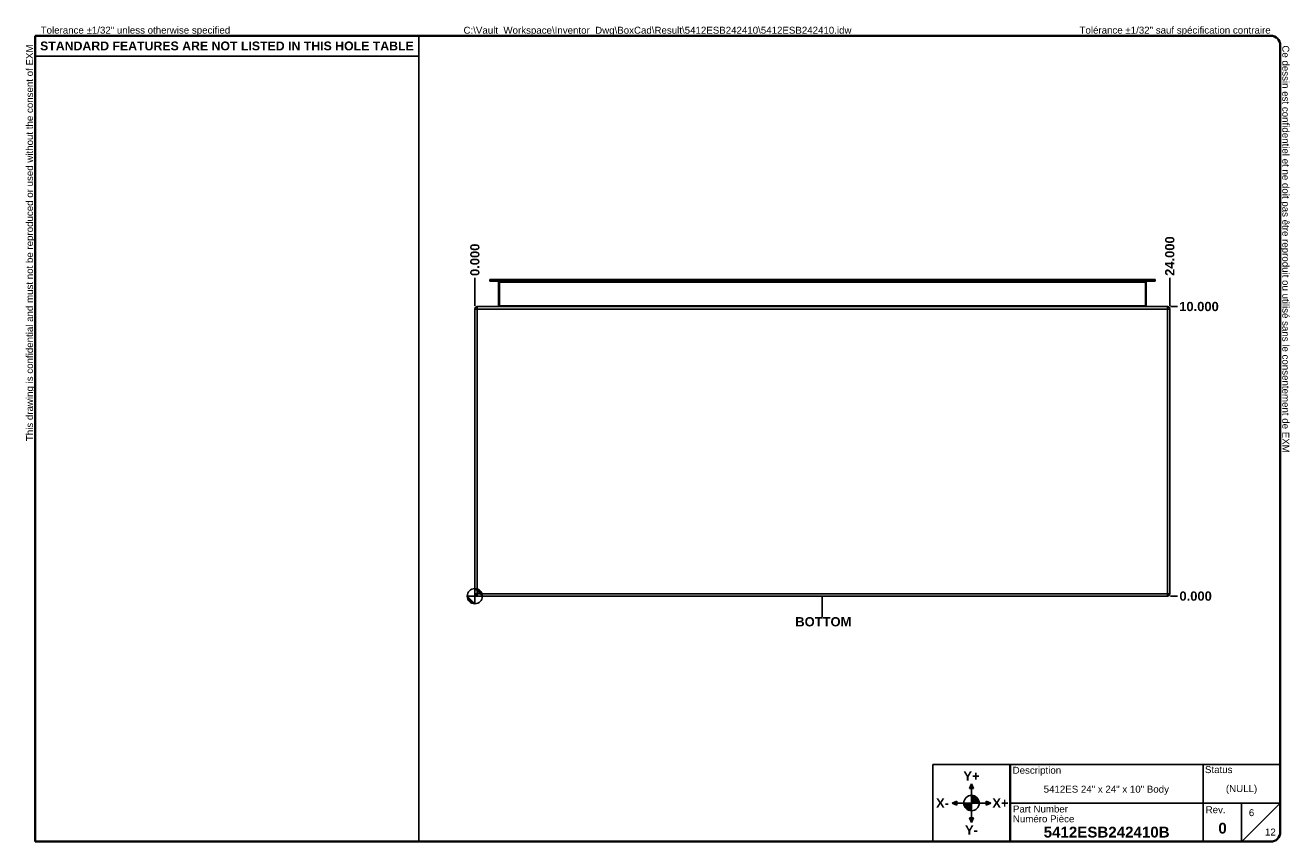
# Model space of a CAD drawing. Header units: inches. Extents: x 0.8 to 44.5, y 0.7 to 28.9.
import ezdxf

# ---------------------------------------------------------------- set-up
doc = ezdxf.new("R2010")
doc.units = ezdxf.units.IN
doc.header["$LTSCALE"] = 2.666667
doc.header["$MEASUREMENT"] = 0
doc.layers.get('0').update_dxf_attribs({"lineweight": 25})
for name, color, linetype, lineweight in [('Dimensions(ANSI)', 7, 'Continuous', 25), ('Sketch Geometry(ANSI)', 7, 'Continuous', 25), ('Symbols(ANSI)', 7, 'Continuous', 25), ('Visible Edges(ANSI)', 7, 'Continuous', 25), ('Visible Tangent Edges(ANSI)', 7, 'Continuous', 25)]:
    doc.layers.add(name, color=color, linetype=linetype, lineweight=lineweight)
doc.layers.add('Hatch', color=179, linetype='Continuous', lineweight=9, true_color=0x1e1e47)
doc.styles.add('Current-ANSI', font='arial.ttf')
doc.styles.add('Dimension-ANSI', font='arialbd.ttf')
doc.styles.add('Text Style44', font='arialbd.ttf')
doc.dimstyles.new('INCH-ANSI', dxfattribs={"dimscale": 2.666667, "dimtxt": 0.12, "dimasz": 0.098425, "dimexe": 0.04, "dimexo": 0.04, "dimgap": 0.031496, "dimtad": 0, "dimtih": 1, "dimtoh": 1, "dimdec": 3, "dimrnd": 1e-08, "dimzin": 0, "dimdsep": 46, "dimtxsty": 'Dimension-ANSI', "dimcen": 0.09, "dimdle": 0.312, "dimclrd": 179, "dimclre": 179, "dimclrt": 7, "dimadec": 1, "dimazin": 0, "dimtfac": 1, "dimtdec": 3, "dimtofl": 0, "dimtmove": 0, "dimatfit": 3, "dimfxl": 1, "dimtolj": 1, "dimtzin": 4, "dimlwd": 25, "dimlwe": 25, "dimarcsym": 0})
doc.dimstyles.new('INCH-ANSI-VERTICAL', dxfattribs={"dimscale": 2.666667, "dimtxt": 0.12, "dimasz": 0.098425, "dimexe": 0.04, "dimexo": 0.04, "dimgap": 0.031496, "dimtad": 0, "dimtih": 1, "dimtoh": 1, "dimdec": 3, "dimrnd": 1e-08, "dimzin": 0, "dimdsep": 46, "dimtxsty": 'Dimension-ANSI', "dimcen": 0.09, "dimdle": 0.312, "dimclrd": 179, "dimclre": 179, "dimclrt": 7, "dimadec": 1, "dimazin": 0, "dimtfac": 1, "dimtdec": 3, "dimtofl": 0, "dimtmove": 0, "dimatfit": 3, "dimfxl": 1, "dimtolj": 1, "dimtzin": 4, "dimlwd": 25, "dimlwe": 25, "dimarcsym": 0})

# ---------------------------------------------------------------- blocks, each defined once
blk = doc.blocks.new('Borders EXM - B (Inch) - B')
at = {"layer": 'Sketch Geometry(ANSI)', "linetype": 'Continuous', "lineweight": 35}
for p, q in [((16.438, 10.692), (0.437, 10.692)), ((0.437, 10.692), (0.437, 0.255)), ((16.562, 0.38), (16.562, 10.567)), ((0.437, 0.255), (16.438, 0.255))]:
    blk.add_line(p, q, dxfattribs=at)
at = {"layer": 'Sketch Geometry(ANSI)'}
for p, q in [((5.406, 10.692), (5.406, 0.255)), ((0.437, 10.428), (5.406, 10.428))]:
    blk.add_line(p, q, dxfattribs=at)
at = {"layer": 'Sketch Geometry(ANSI)', "linetype": 'Continuous', "lineweight": 35}
for centre, start, end in [((16.438, 10.567), 0, 90), ((16.438, 0.38), 270, 0)]:
    blk.add_arc(centre, 0.125, start, end, dxfattribs=at)
at = {"layer": 'Symbols(ANSI)', "color": 7, "char_height": 0.09, "attachment_point": 7, "style": 'Current-ANSI'}
for s, insert in [('Tolerance ±1/32" unless otherwise specified', (0.509, 10.692)), ('Tolérance ±1/32" sauf spécification contraire', (13.963, 10.692))]:
    blk.add_mtext(s, dxfattribs=dict(at, insert=insert))
for s, insert, rotation in [('This drawing is confidential and must not be reproduced or used without the consent of EXM', (0.437, 5.442), 90), ('Ce dessin est confidentiel et ne doit pas être reproduit ou utilisé sans le consentement de EXM', (16.562, 10.567), 270)]:
    blk.add_mtext(s, dxfattribs=dict(at, insert=insert, rotation=rotation))
at = {"layer": 'Symbols(ANSI)', "color": 7, "insert": (2.921, 10.559), "char_height": 0.114, "width": 4.96908, "attachment_point": 5, "style": 'Dimension-ANSI'}
blk.add_mtext('\\fArial|b1|i0;{\\H0.1140;STANDARD FEATURES ARE NOT LISTED IN THIS HOLE TABLE}', dxfattribs=at)
at = {"layer": 'Symbols(ANSI)', "color": 7, "style": 'Current-ANSI'}
blk.add_attdef('FILENAME_AND_PATH_001', (5.985, 10.718), '', height=0.09, dxfattribs=at)
blk = doc.blocks.new('Title Blocks EXM-2 - ANSI B')
at = {"layer": 'Hatch'}
for points in [[(12.725, 0.94), (12.75, 0.94), (12.75, 1)], [(12.775, 0.94), (12.75, 1), (12.75, 0.94)], [(12.56, 0.75), (12.56, 0.775), (12.5, 0.75)], [(12.56, 0.75), (12.5, 0.75), (12.56, 0.725)], [(12.94, 0.75), (13, 0.75), (12.94, 0.775)], [(12.94, 0.75), (12.94, 0.725), (13, 0.75)], [(12.75, 0.56), (12.725, 0.56), (12.75, 0.5)], [(12.75, 0.56), (12.75, 0.5), (12.775, 0.56)]]:
    blk.add_hatch(color=7, dxfattribs=at).paths.add_polyline_path(points)
h = blk.add_hatch(color=7, dxfattribs=at)
edge = h.paths.add_edge_path()
edge.add_line((12.75, 0.85), (12.75, 0.75))
edge.add_line((12.75, 0.75), (12.85, 0.75))
edge.add_arc((12.75, 0.75), 0.1, 0, 90)
h = blk.add_hatch(color=7, dxfattribs=at)
edge = h.paths.add_edge_path()
edge.add_line((12.75, 0.65), (12.75, 0.75))
edge.add_line((12.75, 0.75), (12.65, 0.75))
edge.add_arc((12.75, 0.75), 0.1, 180, 270)
at = {"layer": 'Sketch Geometry(ANSI)'}
for p, q in [((12.249, 1.25), (16.749, 1.25)), ((12.249, 0.25), (12.249, 1.25)), ((15.749, 1.25), (15.749, 0.75)), ((16.749, 1.25), (16.749, 0.375)), ((12.75, 1), (12.725, 0.94)), ((12.75, 0.85), (12.75, 1)), ((12.775, 0.94), (12.75, 1)), ((12.725, 0.94), (12.775, 0.94)), ((12.75, 0.75), (12.75, 0.85)), ((12.5, 0.75), (12.56, 0.775)), ((12.65, 0.75), (12.5, 0.75)), ((12.56, 0.725), (12.5, 0.75)), ((12.56, 0.775), (12.56, 0.725)), ((12.75, 0.75), (12.65, 0.75)), ((12.75, 0.75), (12.85, 0.75)), ((12.75, 0.75), (12.75, 0.65)), ((12.85, 0.75), (13, 0.75)), ((13, 0.75), (12.94, 0.775)), ((12.94, 0.775), (12.94, 0.725)), ((12.94, 0.725), (13, 0.75)), ((15.749, 0.75), (13.249, 0.75)), ((16.249, 0.75), (15.749, 0.75)), ((15.749, 0.75), (15.749, 0.25)), ((16.249, 0.25), (16.249, 0.75)), ((16.249, 0.75), (16.749, 0.75)), ((16.249, 0.25), (16.749, 0.75)), ((12.775, 0.56), (12.725, 0.56)), ((12.725, 0.56), (12.75, 0.5)), ((12.75, 0.65), (12.75, 0.5)), ((12.75, 0.5), (12.775, 0.56)), ((13.249, 0.25), (12.249, 0.25)), ((16.624, 0.25), (13.249, 0.25))]:
    blk.add_line(p, q, dxfattribs=at)
at = {"layer": 'Sketch Geometry(ANSI)', "linetype": 'Continuous', "lineweight": 35}
blk.add_line((13.249, 0.25), (13.249, 1.25), dxfattribs=at)
at = {"layer": 'Sketch Geometry(ANSI)'}
blk.add_circle((12.75, 0.75), 0.1, dxfattribs=at)
blk.add_arc((16.624, 0.375), 0.125, 270, 0, dxfattribs=at)
at = {"layer": 'Symbols(ANSI)', "color": 7}
for s, insert, char_height, attachment_point, style in [('\\fArial|b1|i0;Y+', (12.75, 1.1), 0.12, 5, 'Dimension-ANSI'), ('Description', (13.283, 1.103), 0.09, 7, 'Current-ANSI'), ('Status', (15.774, 1.137), 0.09, 7, 'Current-ANSI'), ('\\fArial|b1|i0;X-', (12.375, 0.75), 0.12, 5, 'Dimension-ANSI'), ('\\fArial|b1|i0;X+', (13.125, 0.75), 0.12, 5, 'Dimension-ANSI'), ('Part Number', (13.287, 0.627), 0.09, 7, 'Current-ANSI'), ('Numéro Pièce', (13.286, 0.5), 0.09, 7, 'Current-ANSI'), ('\\fArial|b1|i0;Y-', (12.75, 0.4), 0.12, 5, 'Dimension-ANSI')]:
    blk.add_mtext(s, dxfattribs=dict(at, insert=insert, char_height=char_height, attachment_point=attachment_point, style=style))
at = {"layer": 'Symbols(ANSI)', "color": 7, "insert": (15.783, 0.618), "char_height": 0.09, "width": 0.25854, "attachment_point": 7, "style": 'Current-ANSI'}
blk.add_mtext('Rev.', dxfattribs=at)
at = {"layer": 'Symbols(ANSI)', "color": 7}
for tag, p, height, style in [('DESIGN_STATE_001', (16.045, 0.893), 0.09, 'Current-ANSI'), ('IDW_DESC_IAM_001', (13.685, 0.885), 0.09, 'Current-ANSI'), ('Sheet_number_001', (16.342, 0.581), 0.09, 'Current-ANSI'), ('IDW_REV_001', (15.947, 0.355), 0.14, 'Text Style44'), ('IDW_NAME_IAM_001', (13.685, 0.304), 0.14, 'Text Style44'), ('Number_of_sheets_001', (16.551, 0.33), 0.09, 'Current-ANSI')]:
    blk.add_attdef(tag, p, '', height=height, dxfattribs=dict(at, style=style))
blk = doc.blocks.new('Origin Indicator Symbol3')
at = {"layer": 'Dimensions(ANSI)'}
h = blk.add_hatch(color=7, dxfattribs=at)
edge = h.paths.add_edge_path(flags=0)
edge.add_line((6.132, 3.533), (6.231, 3.434))
edge.add_arc((6.132, 3.434), 0.0984, 0, 90)
h = blk.add_hatch(color=7, dxfattribs=at)
edge = h.paths.add_edge_path(flags=0)
edge.add_line((6.132, 3.336), (6.034, 3.434))
edge.add_arc((6.132, 3.434), 0.0984, 180, 270)
at = {"layer": 'Dimensions(ANSI)', "color": 7, "linetype": 'Continuous'}
for p, q in [((6.132, 3.533), (6.231, 3.434)), ((6.132, 3.336), (6.034, 3.434))]:
    blk.add_line(p, q, dxfattribs=at)
at = {"layer": 'Dimensions(ANSI)', "color": 7, "linetype": 'Continuous', "flags": 128}
for points in [[(6.132, 3.434), (6.231, 3.434), (6.132, 3.533), (6.132, 3.434)], [(6.132, 3.434), (6.132, 3.533), (6.132, 3.336), (6.132, 3.434)], [(6.132, 3.434), (6.132, 3.336), (6.034, 3.434), (6.132, 3.434)], [(6.132, 3.434), (6.034, 3.434), (6.132, 3.434), (6.132, 3.434)]]:
    blk.add_lwpolyline(points, dxfattribs=at)
at = {"layer": 'Dimensions(ANSI)', "color": 7, "linetype": 'Continuous'}
blk.add_circle((6.132, 3.434), 0.0984, dxfattribs=at)
for start, end in [(0, 90), (180, 270)]:
    blk.add_arc((6.132, 3.434), 0.0984, start, end, dxfattribs=at)
at = {"layer": 'Dimensions(ANSI)', "color": 7}
for points in [[(6.132, 3.434), (6.231, 3.434), (6.132, 3.533), (6.132, 3.434)], [(6.132, 3.434), (6.132, 3.533), (6.132, 3.336), (6.132, 3.434)], [(6.132, 3.434), (6.132, 3.336), (6.034, 3.434), (6.132, 3.434)], [(6.132, 3.434), (6.034, 3.434), (6.132, 3.434)]]:
    blk.add_solid(points, dxfattribs=at)
blk = doc.blocks.new('*D18')
at = {"layer": 'Defpoints', "color": 0, "linetype": 'Continuous', "transparency": 16777216}
for p in [(16.353, 20.15), (16.353, 19.074), (16.353, 19.074)]:
    blk.add_point(p, dxfattribs=at)
at = {"layer": 'Dimensions(ANSI)', "color": 179, "linetype": 'Continuous', "lineweight": 25, "true_color": 0x262658, "transparency": 16777216}
blk.add_line((16.353, 19.181), (16.353, 20.15), dxfattribs=at)
at = {"layer": 'Dimensions(ANSI)', "color": 7, "linetype": 'Continuous', "lineweight": 25, "transparency": 16777216, "insert": (16.353, 20.773), "char_height": 0.32, "attachment_point": 5, "rotation": 90, "style": 'Dimension-ANSI'}
blk.add_mtext('\\A1;0.000', dxfattribs=at)
blk = doc.blocks.new('*D19')
at = {"layer": 'Defpoints', "color": 0, "linetype": 'Continuous', "transparency": 16777216}
for p in [(40.353, 20.15), (16.353, 19.074), (40.353, 19.074)]:
    blk.add_point(p, dxfattribs=at)
at = {"layer": 'Dimensions(ANSI)', "color": 179, "linetype": 'Continuous', "lineweight": 25, "true_color": 0x262658, "transparency": 16777216}
blk.add_line((40.353, 19.181), (40.353, 20.15), dxfattribs=at)
at = {"layer": 'Dimensions(ANSI)', "color": 7, "linetype": 'Continuous', "lineweight": 25, "transparency": 16777216, "insert": (40.353, 20.901), "char_height": 0.32, "attachment_point": 5, "rotation": 90, "style": 'Dimension-ANSI'}
blk.add_mtext('\\A1;24.000', dxfattribs=at)
blk = doc.blocks.new('Datum Identifier3')
at = {"layer": 'Symbols(ANSI)', "color": 7, "linetype": 'Continuous', "lineweight": 25}
for p, q in [((10.632, 3.336), (10.632, 3.434)), ((10.632, 3.336), (10.632, 3.349)), ((10.632, 3.349), (10.632, 3.165))]:
    blk.add_line(p, q, dxfattribs=at)
at = {"layer": 'Symbols(ANSI)', "color": 7, "insert": (10.282, 3.041), "char_height": 0.12, "attachment_point": 7, "style": 'Dimension-ANSI'}
blk.add_mtext('BOTTOM', dxfattribs=at)
blk = doc.blocks.new('*D21')
at = {"layer": 'Defpoints', "color": 0, "linetype": 'Continuous', "transparency": 16777216}
for p in [(40.269, 9.158), (40.269, 9.158), (40.621, 9.158)]:
    blk.add_point(p, dxfattribs=at)
at = {"layer": 'Dimensions(ANSI)', "color": 179, "linetype": 'Continuous', "lineweight": 25, "true_color": 0x262658, "transparency": 16777216}
blk.add_line((40.376, 9.158), (40.621, 9.158), dxfattribs=at)
at = {"layer": 'Dimensions(ANSI)', "color": 7, "linetype": 'Continuous', "lineweight": 25, "transparency": 16777216, "insert": (41.244, 9.158), "char_height": 0.32, "attachment_point": 5, "style": 'Dimension-ANSI'}
blk.add_mtext('\\A1;0.000', dxfattribs=at)
blk = doc.blocks.new('*D22')
at = {"layer": 'Defpoints', "color": 0, "linetype": 'Continuous', "transparency": 16777216}
for p in [(40.269, 19.158), (40.621, 19.158), (40.269, 9.158)]:
    blk.add_point(p, dxfattribs=at)
at = {"layer": 'Dimensions(ANSI)', "color": 179, "linetype": 'Continuous', "lineweight": 25, "true_color": 0x262658, "transparency": 16777216}
blk.add_line((40.376, 19.158), (40.621, 19.158), dxfattribs=at)
at = {"layer": 'Dimensions(ANSI)', "color": 7, "linetype": 'Continuous', "lineweight": 25, "transparency": 16777216, "insert": (41.36, 19.158), "char_height": 0.32, "attachment_point": 5, "style": 'Dimension-ANSI'}
blk.add_mtext('\\A1;10.000', dxfattribs=at)

msp = doc.modelspace()

# ---------------------------------------------------------------- linework, layer by layer
at = {"layer": 'Visible Edges(ANSI)'}
for p, q in [((16.8651, 20.0896), (17.2504, 20.0896)), ((16.8651, 20.0896), (16.8651, 20.0366)), ((17.2504, 20.0366), (16.8651, 20.0366)), ((17.1664, 20.0056), (17.1664, 19.1894)), ((39.4561, 20.0896), (17.2504, 20.0896)), ((17.2504, 20.0366), (39.4561, 20.0366)), ((39.4561, 20.0896), (39.8414, 20.0896)), ((39.8414, 20.0366), (39.4561, 20.0366)), ((39.5401, 19.1894), (39.5401, 20.0056)), ((39.8414, 20.0366), (39.8414, 20.0896)), ((16.3533, 19.0744), (16.3533, 9.2424)), ((40.2693, 19.1584), (16.4373, 19.1584)), ((40.3533, 9.2424), (40.3533, 19.0744)), ((40.2693, 9.1584), (16.4373, 9.1584))]:
    msp.add_line(p, q, dxfattribs=at)
for centre, radius, start, end in [((17.1354, 20.0056), 0.031, 0, 90), ((39.5711, 20.0056), 0.031, 90, 180), ((16.4373, 19.0744), 0.084, 90, 180), ((17.1354, 19.1894), 0.031, 270, 0), ((39.5711, 19.1894), 0.031, 180, 270), ((40.2693, 19.0744), 0.084, 0, 90), ((16.4373, 9.2424), 0.084, 180, 270), ((40.2693, 9.2424), 0.084, 270, 0)]:
    msp.add_arc(centre, radius, start, end, dxfattribs=at)
at = {"layer": 'Visible Tangent Edges(ANSI)'}
for p, q in [((17.1974, 20.0056), (17.1664, 20.0056)), ((17.1974, 20.0366), (17.1974, 20.0056)), ((17.1974, 19.1894), (17.1974, 20.0056)), ((17.1974, 20.0056), (39.5091, 20.0056)), ((17.2504, 20.0366), (17.2504, 20.0896)), ((39.4561, 20.0896), (39.4561, 20.0366)), ((39.5091, 20.0056), (39.5091, 20.0366)), ((39.5401, 20.0056), (39.5091, 20.0056)), ((39.5091, 20.0056), (39.5091, 19.1894)), ((16.3533, 19.0744), (16.4373, 19.0744)), ((16.4373, 19.1584), (16.4373, 19.0744)), ((16.4373, 19.0744), (40.2693, 19.0744)), ((16.4373, 9.2424), (16.4373, 19.0744)), ((17.1974, 19.1894), (17.1664, 19.1894)), ((39.5091, 19.1894), (17.1974, 19.1894)), ((39.5091, 19.1894), (39.5401, 19.1894)), ((40.2693, 19.0744), (40.2693, 19.1584)), ((40.2693, 19.0744), (40.3533, 19.0744)), ((40.2693, 19.0744), (40.2693, 9.2424)), ((16.3533, 9.2424), (16.4373, 9.2424)), ((16.4373, 9.2424), (16.4373, 9.1584)), ((16.4373, 9.2424), (40.2693, 9.2424)), ((40.2693, 9.2424), (40.3533, 9.2424)), ((40.2693, 9.2424), (40.2693, 9.1584))]:
    msp.add_line(p, q, dxfattribs=at)
for centre, major_axis, start_param, end_param in [((17.1354, 19.1894), (0.062, 0), 4.712389, 6.2831853), ((39.5711, 19.1894), (-0.062, 0), 0, 1.5707963)]:
    msp.add_ellipse(centre, major_axis=major_axis, ratio=0.5, start_param=start_param, end_param=end_param, dxfattribs=at)

# ---------------------------------------------------------------- block references
at = {"xscale": 2.666666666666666, "yscale": 2.666666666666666, "zscale": 2.666666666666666}
for name, p, values in [('Borders EXM - B (Inch) - B', (0, 0), {'FILENAME_AND_PATH_001': 'C:\\Vault_Workspace\\Inventor_Dwg\\BoxCad\\Result\\5412ESB242410\\5412ESB242410.idw'}), ('Title Blocks EXM-2 - ANSI B', (-0.4969, 0.0121), {'IDW_REV_001': '0', 'Sheet_number_001': '6', 'Number_of_sheets_001': '12', 'IDW_DESC_IAM_001': '5412ES 24" x 24" x 10" Body', 'DESIGN_STATE_001': '(NULL)', 'IDW_NAME_IAM_001': '5412ESB242410B'})]:
    msp.add_blockref(name, p, dxfattribs=at).add_auto_attribs(values)
at = {"layer": 'Dimensions(ANSI)', "xscale": 2.666666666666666, "yscale": 2.666666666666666, "zscale": 2.666666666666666}
msp.add_blockref('Origin Indicator Symbol3', (0, 0), dxfattribs=at)
at = {"layer": 'Symbols(ANSI)', "xscale": 2.666666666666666, "yscale": 2.666666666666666, "zscale": 2.666666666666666}
msp.add_blockref('Datum Identifier3', (0, 0), dxfattribs=at)

# ---------------------------------------------------------------- dimensions: what is measured, and where the dimension line sits
at = {"layer": 'Dimensions(ANSI)', "color": 179, "linetype": 'Continuous', "lineweight": 25, "true_color": 0x262658}
for feature_location, offset, dtype, origin, dimstyle, picture, middle in [((40.3533, 19.0744), (0, 1.0756), 1, (16.3533, 19.0744), 'INCH-ANSI-VERTICAL', '*D19', (40.3533, 20.901)), ((16.3532562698, 19.0743569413), (0, 1.0756136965), 1, (16.3532562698, 19.0743569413), 'INCH-ANSI-VERTICAL', '*D18', (16.3532562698, 20.7728960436)), ((40.2693, 19.1584), (0.3521, 0), 0, (40.2693, 9.1584), 'INCH-ANSI', '*D22', (41.3603, 19.1584)), ((40.2692562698, 9.1583569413), (0.3521430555, 0), 0, (40.2692562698, 9.1583569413), 'INCH-ANSI', '*D21', (41.2443247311, 9.1583569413))]:
    dim = msp.add_ordinate_dim(feature_location=feature_location, offset=offset, dtype=dtype, origin=origin, dimstyle=dimstyle, override={"dimgap": 0.031496, "dimtad": 0, "dimdec": 3, "dimtol": 0, "dimlim": 0, "dimtp": 0, "dimtm": 0, "dimtdec": 3}, dxfattribs=at)
    dim.commit()
    dim.dimension.update_dxf_attribs({"geometry": picture, "text_midpoint": middle})

doc.saveas('drawing.dxf')
